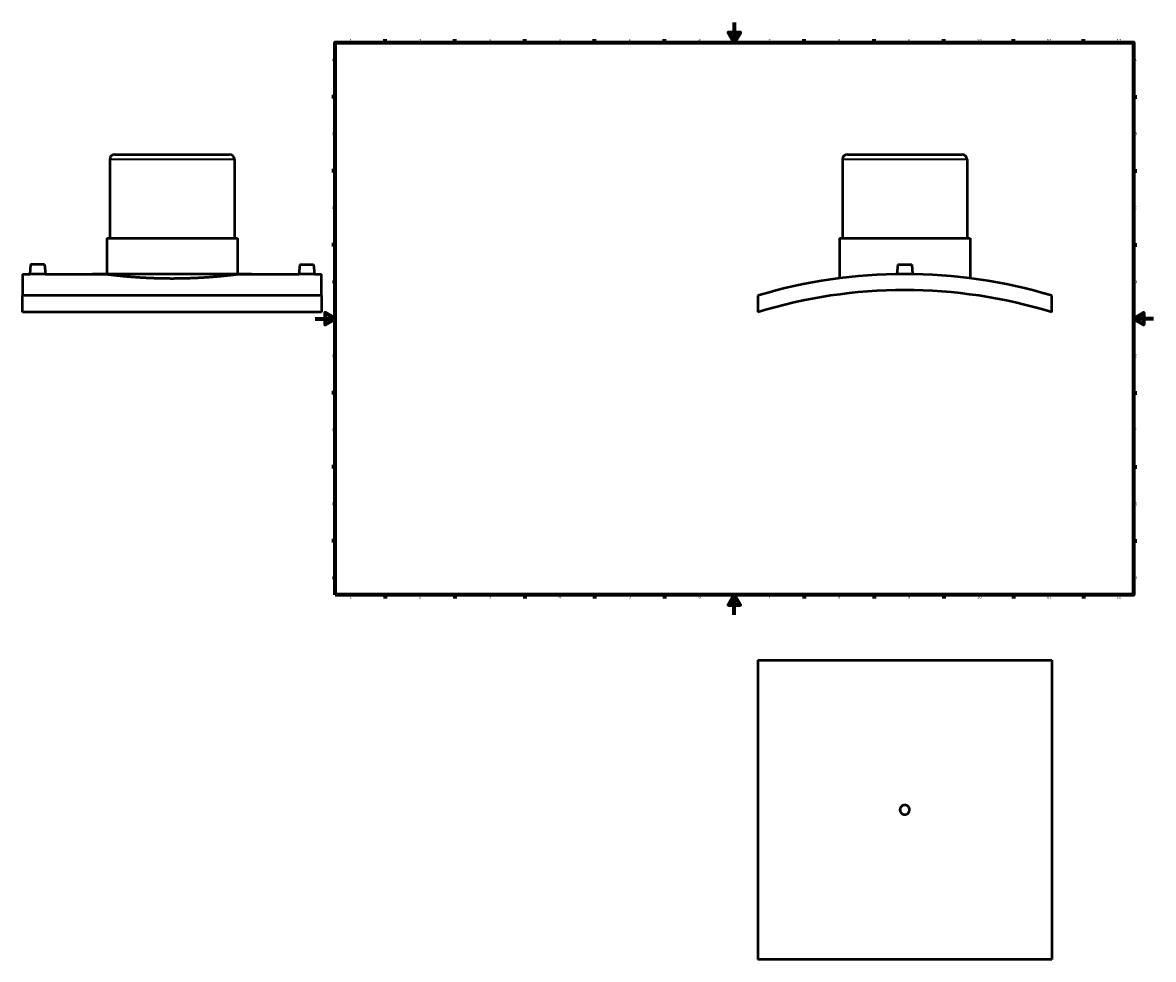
# Model space of a CAD drawing. Header units: millimetres. Extents: x -294 to 1633, y -345 to 2430.
# Tile 1 of 6: x -294 to 841, y -345 to 594. Entities that reach past the tile are written whole.
import ezdxf

# ---------------------------------------------------------------- set-up
doc = ezdxf.new("R2010")
doc.units = ezdxf.units.MM
for name, color, linetype, lineweight in [('Border (ANSI)', 7, 'Continuous', 70), ('Visible (ANSI)', 7, 'Continuous', 50), ('Visible Narrow (ANSI)', 7, 'Continuous', 35)]:
    doc.layers.add(name, color=color, linetype=linetype, lineweight=lineweight)
doc.styles.add('Note Text (ANSI)', font='tahoma.ttf')

# ---------------------------------------------------------------- blocks, each defined once
blk = doc.blocks.new('Borders Default Border')
at = {"layer": 'Border (ANSI)'}
for p, q in [((70.1, 574), (70.1, 577.4)), ((140.2, 574), (140.2, 577.4)), ((210.2, 574), (210.2, 577.4)), ((280.3, 574), (280.3, 577.4)), ((350.4, 574), (350.4, 577.4)), ((490.6, 574), (490.6, 577.4)), ((560.7, 574), (560.7, 577.4)), ((630.8, 574), (630.8, 577.4)), ((700.8, 574), (700.8, 577.4)), ((770.9, 574), (770.9, 577.4)), ((20, 519.7), (16.6, 519.7)), ((821, 519.7), (824.4, 519.7)), ((20, 445.5), (16.6, 445.5)), ((821, 445.5), (824.4, 445.5)), ((20, 371.2), (16.6, 371.2)), ((821, 371.2), (824.4, 371.2)), ((20, 222.7), (16.6, 222.7)), ((821, 222.7), (824.4, 222.7)), ((20, 148.5), (16.6, 148.5)), ((821, 148.5), (824.4, 148.5)), ((20, 74.3), (16.6, 74.3)), ((821, 74.3), (824.4, 74.3)), ((70.1, 20), (70.1, 16.6)), ((140.2, 20), (140.2, 16.6)), ((210.2, 20), (210.2, 16.6)), ((280.3, 20), (280.3, 16.6)), ((350.4, 20), (350.4, 16.6)), ((490.6, 20), (490.6, 16.6)), ((560.7, 20), (560.7, 16.6)), ((630.8, 20), (630.8, 16.6)), ((700.8, 20), (700.8, 16.6)), ((770.9, 20), (770.9, 16.6))]:
    blk.add_line(p, q, dxfattribs=at)
at = {"layer": 'Border (ANSI)', "flags": 128}
for points in [[(420.5, 594), (420.5, 574), (414.7, 584), (426.3, 584), (420.5, 574)], [(20, 20), (20, 574), (821, 574), (821, 20), (20, 20)], [(0, 297), (20, 297), (10, 302.8), (10, 291.2), (20, 297)], [(841, 297), (821, 297), (831, 302.8), (831, 291.2), (821, 297)], [(420.5, 0), (420.5, 20), (414.7, 10), (426.3, 10), (420.5, 20)]]:
    blk.add_lwpolyline(points, dxfattribs=at)
at = {"layer": 'Border (ANSI)', "char_height": 3.05, "attachment_point": 7, "style": 'Note Text (ANSI)'}
for s, insert in [('1', (34.4, 574.4)), ('2', (104.2, 574.4)), ('3', (174.3, 574.3)), ('4', (244.2, 574.4)), ('5', (314.5, 574.3)), ('6', (384.5, 574.3)), ('7', (454.6, 574.4)), ('8', (524.6, 574.3)), ('9', (594.7, 574.3)), ('10', (664, 574.3)), ('11', (734, 574.4)), ('12', (804.1, 574.4)), ('A', (16.8, 555.4)), ('A', (821.6, 555.4)), ('B', (17.1, 481.1)), ('B', (822, 481.1)), ('C', (17, 406.8)), ('C', (821.8, 406.8)), ('D', (17, 332.6)), ('D', (821.8, 332.6)), ('E', (17.2, 258.4)), ('E', (822.1, 258.4)), ('F', (17.3, 184.1)), ('F', (822.1, 184.1)), ('G', (16.8, 109.8)), ('G', (821.7, 109.8)), ('H', (17, 35.6)), ('H', (821.8, 35.6)), ('1', (34.4, 16.6)), ('2', (104.2, 16.6)), ('3', (174.3, 16.5)), ('4', (244.2, 16.6)), ('5', (314.5, 16.5)), ('6', (384.5, 16.5)), ('7', (454.6, 16.6)), ('8', (524.6, 16.5)), ('9', (594.7, 16.5)), ('10', (664, 16.5)), ('11', (734, 16.6)), ('12', (804.1, 16.6))]:
    blk.add_mtext(s, dxfattribs=dict(at, insert=insert))

msp = doc.modelspace()

# ---------------------------------------------------------------- linework, layer by layer
at = {"layer": 'Visible (ANSI)'}
for p, q in [((-206.041, 456.736), (-206.041, 377.736)), ((-201.041, 461.736), (-86.041, 461.736)), ((-81.041, 456.736), (-81.041, 377.736)), ((529.031, 456.736), (529.031, 377.736)), ((534.031, 461.736), (649.031, 461.736)), ((654.031, 456.736), (654.031, 377.736)), ((-209.166, 377.736), (-77.916, 377.736)), ((-209.166, 377.736), (-209.166, 341.736)), ((-77.916, 377.736), (-77.916, 341.736)), ((525.906, 377.736), (657.156, 377.736)), ((525.906, 377.736), (525.906, 337.546)), ((657.156, 377.736), (657.156, 337.546)), ((-293.541, 341.736), (-293.541, 320.205)), ((-293.541, 341.736), (-286.381, 341.736)), ((-285.541, 351.336), (-286.381, 341.736)), ((-271.541, 351.336), (-285.541, 351.336)), ((-271.541, 351.336), (-270.702, 341.736)), ((-270.702, 341.736), (-209.166, 341.736)), ((-77.916, 341.736), (-16.381, 341.736)), ((-15.541, 351.336), (-16.381, 341.736)), ((-15.541, 351.336), (-1.541, 351.336)), ((-1.541, 351.336), (-0.702, 341.736)), ((-0.702, 341.736), (6.459, 341.736)), ((6.459, 320.205), (6.459, 341.736)), ((584.531, 351.336), (583.686, 341.676)), ((584.531, 351.336), (598.531, 351.336)), ((598.531, 351.336), (599.376, 341.676)), ((6.459, 320.205), (-293.541, 320.205)), ((-293.541, 303.485), (-293.541, 320.205)), ((6.459, 320.205), (6.459, 303.485)), ((444.031, 320.205), (444.031, 303.485)), ((739.031, 303.485), (739.031, 320.205)), ((6.459, 303.485), (-293.541, 303.485)), ((444.031, -45.471), (739.031, -45.471)), ((444.031, -45.471), (444.031, -345.471)), ((739.031, -45.471), (739.031, -345.471)), ((739.031, -345.471), (444.031, -345.471))]:
    msp.add_line(p, q, dxfattribs=at)
for centre, radius, start, end in [((-201.041, 456.736), 5, 90, 180), ((-86.041, 456.736), 5, 0, 90), ((534.031, 456.736), 5, 90, 180), ((649.031, 456.736), 5, 0, 90), ((591.531, -174.264), 516, 73.390174, 106.609826), ((591.531, -174.264), 500, 72.842463, 107.157537)]:
    msp.add_arc(centre, radius, start, end, dxfattribs=at)
for points, knots in [([(-270.702, 341.736), (-270.702, 341.736), (-270.898, 341.733), (-271.698, 341.722), (-272.301, 341.714), (-273.693, 341.699), (-274.574, 341.691), (-276.506, 341.679), (-277.557, 341.676), (-278.541, 341.676), (-279.526, 341.676), (-280.577, 341.679), (-282.509, 341.691), (-283.39, 341.699), (-284.782, 341.714), (-285.385, 341.722), (-286.185, 341.733), (-286.381, 341.736), (-286.381, 341.736)], [3.54505721, 3.54505721, 3.54505721, 3.54505721, 3.84045625, 3.84045625, 4.13585529, 4.13585529, 4.43129911, 4.43129911, 4.72674294, 4.72674294, 4.72674294, 5.02218676, 5.02218676, 5.31763059, 5.31763059, 5.61302963, 5.61302963, 5.90842867, 5.90842867, 5.90842867, 5.90842867]), ([(-77.916, 341.736), (-77.916, 341.736), (-78.312, 341.685), (-79.975, 341.478), (-81.242, 341.321), (-84.592, 340.927), (-86.677, 340.689), (-91.495, 340.18), (-94.227, 339.908), (-100.048, 339.382), (-103.337, 339.11), (-110.5, 338.599), (-114.374, 338.36), (-122.457, 337.964), (-126.673, 337.806), (-135.152, 337.597), (-139.417, 337.546), (-147.666, 337.546), (-151.931, 337.597), (-160.41, 337.806), (-164.626, 337.964), (-172.709, 338.36), (-176.583, 338.599), (-183.746, 339.11), (-187.035, 339.382), (-192.856, 339.908), (-195.588, 340.18), (-200.406, 340.689), (-202.491, 340.927), (-205.841, 341.321), (-207.108, 341.478), (-208.771, 341.685), (-209.166, 341.736), (-209.166, 341.736)], [9.89954469, 9.89954469, 9.8995447, 9.8995447, 11.13698224, 11.13698224, 12.37441978, 12.37441978, 13.61185733, 13.61185733, 14.84929487, 14.84929487, 16.0867435, 16.0867435, 17.32419213, 17.32419213, 18.56164076, 18.56164076, 19.79908939, 19.79908939, 21.03653802, 21.03653802, 22.27398665, 22.27398665, 23.51143528, 23.51143528, 24.7488839, 24.7488839, 25.98632145, 25.98632145, 27.22375899, 27.22375899, 28.46119654, 28.46119654, 29.69863408, 29.69863408, 29.69863408, 29.69863408]), ([(-0.702, 341.736), (-0.702, 341.736), (-0.898, 341.733), (-1.698, 341.722), (-2.301, 341.714), (-3.693, 341.699), (-4.574, 341.691), (-6.506, 341.679), (-7.557, 341.676), (-9.526, 341.676), (-10.577, 341.679), (-12.509, 341.691), (-13.39, 341.699), (-14.782, 341.714), (-15.385, 341.722), (-16.185, 341.733), (-16.381, 341.736), (-16.381, 341.736)], [1.18168574, 1.18168574, 1.18168574, 1.18168574, 1.47708478, 1.47708478, 1.77248382, 1.77248382, 2.06792764, 2.06792764, 2.36337147, 2.36337147, 2.65881529, 2.65881529, 2.95425912, 2.95425912, 3.24965816, 3.24965816, 3.5450572, 3.5450572, 3.5450572, 3.5450572]), ([(596.331, -195.471), (596.331, -196.074), (596.211, -196.717), (595.721, -197.899), (595.352, -198.439), (594.499, -199.291), (593.959, -199.661), (592.777, -200.151), (592.134, -200.271), (590.929, -200.271), (590.286, -200.151), (589.103, -199.661), (588.563, -199.291), (587.711, -198.439), (587.342, -197.899), (586.852, -196.717), (586.731, -196.074), (586.731, -194.869), (586.852, -194.226), (587.342, -193.043), (587.711, -192.503), (588.563, -191.651), (589.103, -191.282), (590.286, -190.792), (590.929, -190.671), (592.134, -190.671), (592.777, -190.792), (593.959, -191.282), (594.499, -191.651), (595.352, -192.503), (595.721, -193.043), (596.211, -194.226), (596.331, -194.869), (596.331, -195.471)], [0, 0, 0, 0, 0.18081081, 0.18081081, 0.36162161, 0.36162161, 0.54243242, 0.54243242, 0.72324322, 0.72324322, 0.90405403, 0.90405403, 1.08486483, 1.08486483, 1.26567564, 1.26567564, 1.44648645, 1.44648645, 1.62729725, 1.62729725, 1.80810806, 1.80810806, 1.98891886, 1.98891886, 2.16972967, 2.16972967, 2.35054047, 2.35054047, 2.53135128, 2.53135128, 2.71216208, 2.71216208, 2.89297289, 2.89297289, 2.89297289, 2.89297289])]:
    msp.add_open_spline(points, degree=3, knots=knots, dxfattribs=at)
at = {"layer": 'Visible Narrow (ANSI)'}
for p, q in [((-81.811, 456.736), (-205.272, 456.736)), ((653.262, 456.736), (529.801, 456.736))]:
    msp.add_line(p, q, dxfattribs=at)

# ---------------------------------------------------------------- block references
msp.add_blockref('Borders Default Border', (0, 0))

doc.saveas('drawing.dxf')
